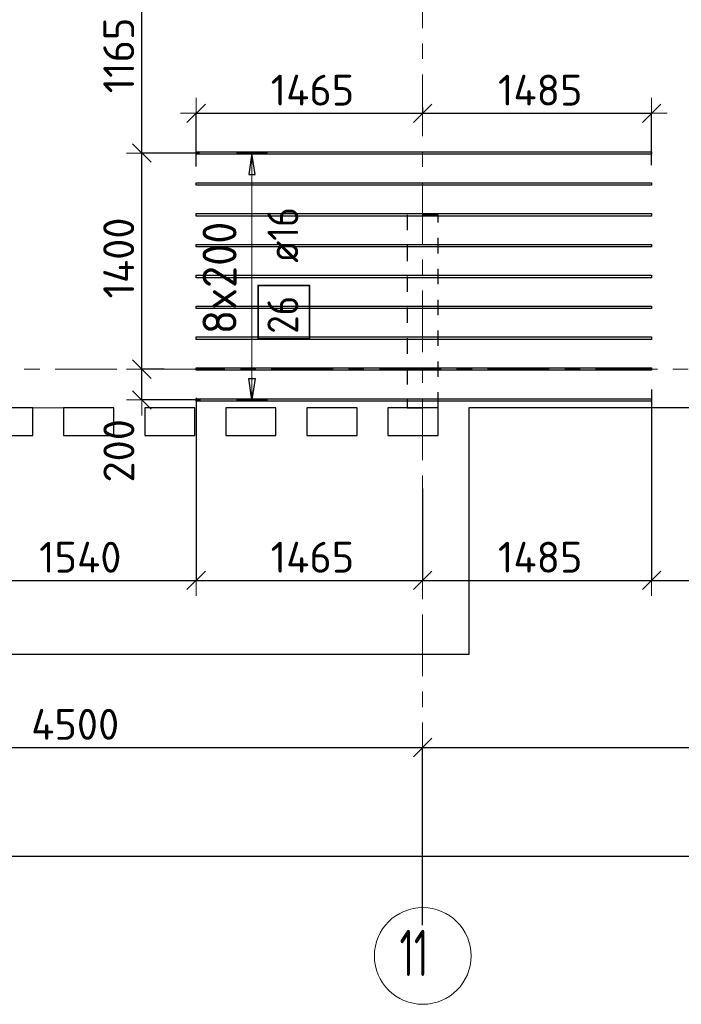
# Model space of a CAD drawing. Header units: metres. Extents: x -38 to 107, y -15 to 21.
# Tile 18 of 167: x 26 to 30, y -4 to 2. Entities that reach past the tile are written whole.
import ezdxf

# ---------------------------------------------------------------- set-up
doc = ezdxf.new("R2010")
doc.units = ezdxf.units.M
doc.header["$PDMODE"] = 65
for name, pattern in [('______11', [0.5, 0.4, -0.05, 0, -0.05]), ('______2', [0.0405, 0.03, -0.0105]), ('______5', [1.1, 0.8, -0.1, 0.1, -0.1])]:
    doc.linetypes.add(name, pattern=pattern)
for name, color, linetype, lineweight in [('XR$2$Осевая линия (1)', 7, '______5', 13), ('XR$2$Размерная линия (1)', 7, 'Continuous', 13), ('XR$4$Перекрытие (1)', 7, 'Continuous', 35), ('XR$4$Размерная линия (1)', 7, 'Continuous', 13)]:
    doc.layers.add(name, color=color, linetype=linetype, lineweight=lineweight)
doc.layers.add('XR$4$Арм.стержн.Доп. Арм верхн.зоны Х', color=7, linetype='Continuous', lineweight=35, true_color=0x8c8cff)
doc.layers.add('XR$6$Стена_ бетон несущ.', color=7, linetype='Continuous', lineweight=70, true_color=0xb4b496)
doc.styles.add('ISOCPEUR', font='txt')
doc.dimstyles.new('DIMSTYLE_3', dxfattribs={"dimtxt": 0.2, "dimasz": 0.2, "dimexe": 0, "dimexo": 0, "dimgap": 0.1, "dimtad": 2, "dimdec": 0, "dimlfac": 1000, "dimrnd": 5, "dimzin": 12, "dimdsep": 46, "dimtxsty": 'ISOCPEUR', "dimblk1": 'ALL_ML_STRICH', "dimblk2": 'ALL_ML_STRICH', "dimsah": 1, "dimcen": 0, "dimclrd": 7, "dimclre": 256, "dimclrt": 7, "dimadec": 0, "dimazin": 0, "dimtfac": 1, "dimtdec": 0, "dimtix": 1, "dimtmove": 2, "dimatfit": 3, "dimfxl": 0, "dimtzin": 0, "dimlwd": 0, "dimlwe": -3, "dimarcsym": 0})
doc.dimstyles.new('DIMSTYLE_33', dxfattribs={"dimtxt": 0.2, "dimasz": 0.2, "dimexe": 0, "dimexo": 0, "dimgap": 0.1, "dimtad": 2, "dimdec": 0, "dimlfac": 1000, "dimrnd": 5, "dimzin": 12, "dimdsep": 46, "dimtxsty": 'ISOCPEUR', "dimblk1": 'ALL_ML_STRICH', "dimblk2": 'ALL_ML_STRICH', "dimsah": 1, "dimcen": 0, "dimclrd": 7, "dimclre": 256, "dimclrt": 7, "dimadec": 0, "dimazin": 0, "dimtfac": 1, "dimtdec": 0, "dimtix": 1, "dimtmove": 2, "dimatfit": 3, "dimfxl": 0, "dimtvp": 1.2, "dimtzin": 0, "dimlwd": 0, "dimlwe": -3, "dimarcsym": 0})

# ---------------------------------------------------------------- blocks, each defined once
blk = doc.blocks.new('ALL_ML_STRICH')
at = {"color": 0, "linetype": 'ByBlock', "lineweight": -2}
for p, q in [((0, -0.5), (0, 0.5)), ((-1, 0), (0.5, 0)), ((-0.3, -0.3), (0.3, 0.3))]:
    blk.add_line(p, q, dxfattribs=at)
blk = doc.blocks.new('*D12')
at = {"layer": 'DEFPOINTS', "color": 7, "linetype": 'Continuous', "lineweight": 13, "transparency": 33554687}
for p in [(0.5, -3.1033), (0.5, -3.1563), (61.6, -3.1401)]:
    blk.add_point(p, dxfattribs=at)
at = {"layer": 'XR$2$Размерная линия (1)', "color": 9, "linetype": 'Continuous', "lineweight": -2, "true_color": 0xc7c7c7, "transparency": 33554687}
for p, q in [((0.5, -3.1233), (0.5, -3.1563)), ((61.6, -3.1563), (61.6, -3.1563))]:
    blk.add_line(p, q, dxfattribs=at)
at = {"layer": 'XR$2$Размерная линия (1)', "color": 7, "linetype": 'Continuous', "lineweight": -2, "transparency": 33554687}
blk.add_line((0.5, -3.1563), (61.6, -3.1563), dxfattribs=at)
at = {"layer": 'XR$2$Размерная линия (1)', "color": 7, "linetype": 'Continuous', "lineweight": 13, "transparency": 33554687, "xscale": 0.2, "yscale": 0.2, "zscale": 0.2, "rotation": 180}
blk.add_blockref('ALL_ML_STRICH', (0.5, -3.1563), dxfattribs=at)
at = {"layer": 'XR$2$Размерная линия (1)', "color": 7, "linetype": 'Continuous', "lineweight": 13, "transparency": 33554687, "xscale": 0.2, "yscale": 0.2, "zscale": 0.2}
blk.add_blockref('ALL_ML_STRICH', (61.6, -3.1563), dxfattribs=at)
at = {"layer": 'XR$2$Размерная линия (1)', "color": 7, "linetype": 'Continuous', "lineweight": 13, "transparency": 33554687, "insert": (31.1, -3.0063), "char_height": 0.2, "width": 1, "attachment_point": 5, "style": 'ISOCPEUR'}
blk.add_mtext('\\A1;{61100}', dxfattribs=at)
blk = doc.blocks.new('*D18')
at = {"layer": 'DEFPOINTS', "color": 7, "linetype": 'Continuous', "lineweight": 13, "transparency": 33554687}
for p in [(23.95, -2.452), (23.95, -3.5208), (28.45, -3.6233)]:
    blk.add_point(p, dxfattribs=at)
at = {"layer": 'XR$2$Размерная линия (1)', "color": 9, "linetype": 'Continuous', "lineweight": -2, "true_color": 0xc7c7c7, "transparency": 33554687}
for p, q in [((23.95, -3.5008), (23.95, -2.452)), ((28.45, -3.6033), (28.45, -2.452))]:
    blk.add_line(p, q, dxfattribs=at)
at = {"layer": 'XR$2$Размерная линия (1)', "color": 7, "linetype": 'Continuous', "lineweight": -2, "transparency": 33554687}
blk.add_line((23.95, -2.452), (28.45, -2.452), dxfattribs=at)
at = {"layer": 'XR$2$Размерная линия (1)', "color": 7, "linetype": 'Continuous', "lineweight": 13, "transparency": 33554687, "xscale": 0.2, "yscale": 0.2, "zscale": 0.2, "rotation": 180}
blk.add_blockref('ALL_ML_STRICH', (23.95, -2.452), dxfattribs=at)
at = {"layer": 'XR$2$Размерная линия (1)', "color": 7, "linetype": 'Continuous', "lineweight": 13, "transparency": 33554687, "xscale": 0.2, "yscale": 0.2, "zscale": 0.2}
blk.add_blockref('ALL_ML_STRICH', (28.45, -2.452), dxfattribs=at)
at = {"layer": 'XR$2$Размерная линия (1)', "color": 7, "linetype": 'Continuous', "lineweight": 13, "transparency": 33554687, "insert": (26.2, -2.302), "char_height": 0.2, "width": 0.8, "attachment_point": 5, "style": 'ISOCPEUR'}
blk.add_mtext('\\A1;{4500}', dxfattribs=at)
blk = doc.blocks.new('*D19')
at = {"layer": 'DEFPOINTS', "color": 7, "linetype": 'Continuous', "lineweight": 13, "transparency": 33554687}
for p in [(28.45, -2.452), (32.55, -2.8016), (28.45, -3.6233)]:
    blk.add_point(p, dxfattribs=at)
at = {"layer": 'XR$2$Размерная линия (1)', "color": 9, "linetype": 'Continuous', "lineweight": -2, "true_color": 0xc7c7c7, "transparency": 33554687}
for p, q in [((28.45, -3.6033), (28.45, -2.452)), ((32.55, -2.7816), (32.55, -2.452))]:
    blk.add_line(p, q, dxfattribs=at)
at = {"layer": 'XR$2$Размерная линия (1)', "color": 7, "linetype": 'Continuous', "lineweight": -2, "transparency": 33554687}
blk.add_line((28.45, -2.452), (32.55, -2.452), dxfattribs=at)
at = {"layer": 'XR$2$Размерная линия (1)', "color": 7, "linetype": 'Continuous', "lineweight": 13, "transparency": 33554687, "xscale": 0.2, "yscale": 0.2, "zscale": 0.2, "rotation": 180}
blk.add_blockref('ALL_ML_STRICH', (28.45, -2.452), dxfattribs=at)
at = {"layer": 'XR$2$Размерная линия (1)', "color": 7, "linetype": 'Continuous', "lineweight": 13, "transparency": 33554687, "xscale": 0.2, "yscale": 0.2, "zscale": 0.2}
blk.add_blockref('ALL_ML_STRICH', (32.55, -2.452), dxfattribs=at)
at = {"layer": 'XR$2$Размерная линия (1)', "color": 7, "linetype": 'Continuous', "lineweight": 13, "transparency": 33554687, "insert": (30.52, -2.302), "char_height": 0.2, "width": 0.8, "attachment_point": 5, "style": 'ISOCPEUR'}
blk.add_mtext('\\A1;{4100}', dxfattribs=at)
blk = doc.blocks.new('*D283')
at = {"layer": 'DEFPOINTS', "color": 7, "linetype": 'Continuous', "lineweight": 13, "transparency": 33554687}
for p in [(28.45, 1.7147), (26.9829, 1.6579), (26.9829, 1.293)]:
    blk.add_point(p, dxfattribs=at)
at = {"layer": 'XR$4$Размерная линия (1)', "color": 9, "linetype": 'Continuous', "lineweight": -2, "true_color": 0xc7c7c7, "transparency": 33554687}
for p, q in [((28.45, 1.6947), (28.45, 1.6579)), ((26.9829, 1.313), (26.9829, 1.6579))]:
    blk.add_line(p, q, dxfattribs=at)
at = {"layer": 'XR$4$Размерная линия (1)', "color": 7, "linetype": 'Continuous', "lineweight": -2, "transparency": 33554687}
blk.add_line((26.9829, 1.6579), (28.45, 1.6579), dxfattribs=at)
at = {"layer": 'XR$4$Размерная линия (1)', "color": 7, "linetype": 'Continuous', "lineweight": 13, "transparency": 33554687, "xscale": 0.2, "yscale": 0.2, "zscale": 0.2, "rotation": 180}
blk.add_blockref('ALL_ML_STRICH', (26.9829, 1.6579), dxfattribs=at)
at = {"layer": 'XR$4$Размерная линия (1)', "color": 7, "linetype": 'Continuous', "lineweight": 13, "transparency": 33554687, "xscale": 0.2, "yscale": 0.2, "zscale": 0.2}
blk.add_blockref('ALL_ML_STRICH', (28.45, 1.6579), dxfattribs=at)
at = {"layer": 'XR$4$Размерная линия (1)', "color": 7, "linetype": 'Continuous', "lineweight": 13, "transparency": 33554687, "insert": (27.7364, 1.8079), "char_height": 0.2, "width": 0.8, "attachment_point": 5, "style": 'ISOCPEUR'}
blk.add_mtext('\\A1;{1465}', dxfattribs=at)
blk = doc.blocks.new('*D284')
at = {"layer": 'DEFPOINTS', "color": 7, "linetype": 'Continuous', "lineweight": 13, "transparency": 33554687}
for p in [(28.45, 1.7147), (28.45, 1.6579), (29.9329, 1.3011)]:
    blk.add_point(p, dxfattribs=at)
at = {"layer": 'XR$4$Размерная линия (1)', "color": 9, "linetype": 'Continuous', "lineweight": -2, "true_color": 0xc7c7c7, "transparency": 33554687}
for p, q in [((28.45, 1.6947), (28.45, 1.6579)), ((29.9329, 1.3211), (29.9329, 1.6579))]:
    blk.add_line(p, q, dxfattribs=at)
at = {"layer": 'XR$4$Размерная линия (1)', "color": 7, "linetype": 'Continuous', "lineweight": -2, "transparency": 33554687}
blk.add_line((28.45, 1.6579), (29.9329, 1.6579), dxfattribs=at)
at = {"layer": 'XR$4$Размерная линия (1)', "color": 7, "linetype": 'Continuous', "lineweight": 13, "transparency": 33554687, "xscale": 0.2, "yscale": 0.2, "zscale": 0.2, "rotation": 180}
blk.add_blockref('ALL_ML_STRICH', (28.45, 1.6579), dxfattribs=at)
at = {"layer": 'XR$4$Размерная линия (1)', "color": 7, "linetype": 'Continuous', "lineweight": 13, "transparency": 33554687, "xscale": 0.2, "yscale": 0.2, "zscale": 0.2}
blk.add_blockref('ALL_ML_STRICH', (29.9329, 1.6579), dxfattribs=at)
at = {"layer": 'XR$4$Размерная линия (1)', "color": 7, "linetype": 'Continuous', "lineweight": 13, "transparency": 33554687, "insert": (29.2114, 1.8079), "char_height": 0.2, "width": 0.8, "attachment_point": 5, "style": 'ISOCPEUR'}
blk.add_mtext('\\A1;{1485}', dxfattribs=at)
blk = doc.blocks.new('*D460')
at = {"layer": 'DEFPOINTS', "color": 7, "linetype": 'Continuous', "lineweight": 13, "transparency": 33554687}
for p in [(26.7968, 0), (26.6319, -0.1999), (27.032, -0.1999)]:
    blk.add_point(p, dxfattribs=at)
at = {"layer": 'XR$4$Размерная линия (1)', "color": 9, "linetype": 'Continuous', "lineweight": -2, "true_color": 0xc7c7c7, "transparency": 33554687}
for p, q in [((26.7768, 0), (26.6319, 0)), ((27.012, -0.1999), (26.6319, -0.1999))]:
    blk.add_line(p, q, dxfattribs=at)
at = {"layer": 'XR$4$Размерная линия (1)', "color": 7, "linetype": 'Continuous', "lineweight": -2, "transparency": 33554687}
blk.add_line((26.6319, -0.1999), (26.6319, 0), dxfattribs=at)
at = {"layer": 'XR$4$Размерная линия (1)', "color": 7, "linetype": 'Continuous', "lineweight": 13, "transparency": 33554687, "xscale": 0.2, "yscale": 0.2, "zscale": 0.2}
for p, rotation in [((26.6319, 0), 90), ((26.6319, -0.1999), 270)]:
    blk.add_blockref('ALL_ML_STRICH', p, dxfattribs=dict(at, rotation=rotation))
at = {"layer": 'XR$4$Размерная линия (1)', "color": 7, "linetype": 'Continuous', "lineweight": 13, "transparency": 33554687, "insert": (26.483, -0.5294), "char_height": 0.2, "width": 0.6, "attachment_point": 5, "rotation": 90, "style": 'ISOCPEUR'}
blk.add_mtext('\\A1;{200}', dxfattribs=at)
blk = doc.blocks.new('*D461')
at = {"layer": 'DEFPOINTS', "color": 7, "linetype": 'Continuous', "lineweight": 13, "transparency": 33554687}
for p in [(27.026, 1.4001), (26.6319, 0), (26.7968, 0)]:
    blk.add_point(p, dxfattribs=at)
at = {"layer": 'XR$4$Размерная линия (1)', "color": 9, "linetype": 'Continuous', "lineweight": -2, "true_color": 0xc7c7c7, "transparency": 33554687}
for p, q in [((27.006, 1.4001), (26.6319, 1.4001)), ((26.7768, 0), (26.6319, 0))]:
    blk.add_line(p, q, dxfattribs=at)
at = {"layer": 'XR$4$Размерная линия (1)', "color": 7, "linetype": 'Continuous', "lineweight": -2, "transparency": 33554687}
blk.add_line((26.6319, 0), (26.6319, 1.4001), dxfattribs=at)
at = {"layer": 'XR$4$Размерная линия (1)', "color": 7, "linetype": 'Continuous', "lineweight": 13, "transparency": 33554687, "xscale": 0.2, "yscale": 0.2, "zscale": 0.2}
for p, rotation in [((26.6319, 1.4001), 90), ((26.6319, 0), 270)]:
    blk.add_blockref('ALL_ML_STRICH', p, dxfattribs=dict(at, rotation=rotation))
at = {"layer": 'XR$4$Размерная линия (1)', "color": 7, "linetype": 'Continuous', "lineweight": 13, "transparency": 33554687, "insert": (26.4819, 0.72), "char_height": 0.2, "width": 0.8, "attachment_point": 5, "rotation": 90, "style": 'ISOCPEUR'}
blk.add_mtext('\\A1;{1400}', dxfattribs=at)
blk = doc.blocks.new('*D462')
at = {"layer": 'DEFPOINTS', "color": 7, "linetype": 'Continuous', "lineweight": 13, "transparency": 33554687}
for p in [(27.0169, 2.5652), (26.6319, 1.4001), (27.026, 1.4001)]:
    blk.add_point(p, dxfattribs=at)
at = {"layer": 'XR$4$Размерная линия (1)', "color": 9, "linetype": 'Continuous', "lineweight": -2, "true_color": 0xc7c7c7, "transparency": 33554687}
for p, q in [((26.9969, 2.5652), (26.6319, 2.5652)), ((27.006, 1.4001), (26.6319, 1.4001))]:
    blk.add_line(p, q, dxfattribs=at)
at = {"layer": 'XR$4$Размерная линия (1)', "color": 7, "linetype": 'Continuous', "lineweight": -2, "transparency": 33554687}
blk.add_line((26.6319, 1.4001), (26.6319, 2.5652), dxfattribs=at)
at = {"layer": 'XR$4$Размерная линия (1)', "color": 7, "linetype": 'Continuous', "lineweight": 13, "transparency": 33554687, "xscale": 0.2, "yscale": 0.2, "zscale": 0.2}
for p, rotation in [((26.6319, 2.5652), 90), ((26.6319, 1.4001), 270)]:
    blk.add_blockref('ALL_ML_STRICH', p, dxfattribs=dict(at, rotation=rotation))
at = {"layer": 'XR$4$Размерная линия (1)', "color": 7, "linetype": 'Continuous', "lineweight": 13, "transparency": 33554687, "insert": (26.4819, 2.0326), "char_height": 0.2, "width": 0.8, "attachment_point": 5, "rotation": 90, "style": 'ISOCPEUR'}
blk.add_mtext('\\A1;{1165}', dxfattribs=at)
blk = doc.blocks.new('*D568')
at = {"layer": 'DEFPOINTS', "color": 7, "linetype": 'Continuous', "lineweight": 13, "transparency": 33554687}
for p in [(25.4429, -0.1367), (26.9829, -0.1669), (25.4429, -1.369)]:
    blk.add_point(p, dxfattribs=at)
at = {"layer": 'XR$4$Размерная линия (1)', "color": 9, "linetype": 'Continuous', "lineweight": -2, "true_color": 0xc7c7c7, "transparency": 33554687}
for p, q in [((25.4429, -0.1567), (25.4429, -1.369)), ((26.9829, -0.1869), (26.9829, -1.369))]:
    blk.add_line(p, q, dxfattribs=at)
at = {"layer": 'XR$4$Размерная линия (1)', "color": 7, "linetype": 'Continuous', "lineweight": -2, "transparency": 33554687}
blk.add_line((25.4429, -1.369), (26.9829, -1.369), dxfattribs=at)
at = {"layer": 'XR$4$Размерная линия (1)', "color": 7, "linetype": 'Continuous', "lineweight": 13, "transparency": 33554687, "xscale": 0.2, "yscale": 0.2, "zscale": 0.2, "rotation": 180}
blk.add_blockref('ALL_ML_STRICH', (25.4429, -1.369), dxfattribs=at)
at = {"layer": 'XR$4$Размерная линия (1)', "color": 7, "linetype": 'Continuous', "lineweight": 13, "transparency": 33554687, "xscale": 0.2, "yscale": 0.2, "zscale": 0.2}
blk.add_blockref('ALL_ML_STRICH', (26.9829, -1.369), dxfattribs=at)
at = {"layer": 'XR$4$Размерная линия (1)', "color": 7, "linetype": 'Continuous', "lineweight": 13, "transparency": 33554687, "insert": (26.2329, -1.219), "char_height": 0.2, "width": 0.8, "attachment_point": 5, "style": 'ISOCPEUR'}
blk.add_mtext('\\A1;{1540}', dxfattribs=at)
blk = doc.blocks.new('*D569')
at = {"layer": 'DEFPOINTS', "color": 7, "linetype": 'Continuous', "lineweight": 13, "transparency": 33554687}
for p in [(26.9829, -0.1669), (28.45, -0.7547), (26.9829, -1.369)]:
    blk.add_point(p, dxfattribs=at)
at = {"layer": 'XR$4$Размерная линия (1)', "color": 9, "linetype": 'Continuous', "lineweight": -2, "true_color": 0xc7c7c7, "transparency": 33554687}
for p, q in [((26.9829, -0.1869), (26.9829, -1.369)), ((28.45, -0.7747), (28.45, -1.369))]:
    blk.add_line(p, q, dxfattribs=at)
at = {"layer": 'XR$4$Размерная линия (1)', "color": 7, "linetype": 'Continuous', "lineweight": -2, "transparency": 33554687}
blk.add_line((26.9829, -1.369), (28.45, -1.369), dxfattribs=at)
at = {"layer": 'XR$4$Размерная линия (1)', "color": 7, "linetype": 'Continuous', "lineweight": 13, "transparency": 33554687, "xscale": 0.2, "yscale": 0.2, "zscale": 0.2, "rotation": 180}
blk.add_blockref('ALL_ML_STRICH', (26.9829, -1.369), dxfattribs=at)
at = {"layer": 'XR$4$Размерная линия (1)', "color": 7, "linetype": 'Continuous', "lineweight": 13, "transparency": 33554687, "xscale": 0.2, "yscale": 0.2, "zscale": 0.2}
blk.add_blockref('ALL_ML_STRICH', (28.45, -1.369), dxfattribs=at)
at = {"layer": 'XR$4$Размерная линия (1)', "color": 7, "linetype": 'Continuous', "lineweight": 13, "transparency": 33554687, "insert": (27.7364, -1.219), "char_height": 0.2, "width": 0.8, "attachment_point": 5, "style": 'ISOCPEUR'}
blk.add_mtext('\\A1;{1465}', dxfattribs=at)
blk = doc.blocks.new('*D570')
at = {"layer": 'DEFPOINTS', "color": 7, "linetype": 'Continuous', "lineweight": 13, "transparency": 33554687}
for p in [(29.9329, -0.1123), (28.45, -0.7547), (28.45, -1.369)]:
    blk.add_point(p, dxfattribs=at)
at = {"layer": 'XR$4$Размерная линия (1)', "color": 9, "linetype": 'Continuous', "lineweight": -2, "true_color": 0xc7c7c7, "transparency": 33554687}
for p, q in [((29.9329, -0.1323), (29.9329, -1.369)), ((28.45, -0.7747), (28.45, -1.369))]:
    blk.add_line(p, q, dxfattribs=at)
at = {"layer": 'XR$4$Размерная линия (1)', "color": 7, "linetype": 'Continuous', "lineweight": -2, "transparency": 33554687}
blk.add_line((28.45, -1.369), (29.9329, -1.369), dxfattribs=at)
at = {"layer": 'XR$4$Размерная линия (1)', "color": 7, "linetype": 'Continuous', "lineweight": 13, "transparency": 33554687, "xscale": 0.2, "yscale": 0.2, "zscale": 0.2, "rotation": 180}
blk.add_blockref('ALL_ML_STRICH', (28.45, -1.369), dxfattribs=at)
at = {"layer": 'XR$4$Размерная линия (1)', "color": 7, "linetype": 'Continuous', "lineweight": 13, "transparency": 33554687, "xscale": 0.2, "yscale": 0.2, "zscale": 0.2}
blk.add_blockref('ALL_ML_STRICH', (29.9329, -1.369), dxfattribs=at)
at = {"layer": 'XR$4$Размерная линия (1)', "color": 7, "linetype": 'Continuous', "lineweight": 13, "transparency": 33554687, "insert": (29.2114, -1.219), "char_height": 0.2, "width": 0.8, "attachment_point": 5, "style": 'ISOCPEUR'}
blk.add_mtext('\\A1;{1485}', dxfattribs=at)
blk = doc.blocks.new('*D571')
at = {"layer": 'DEFPOINTS', "color": 7, "linetype": 'Continuous', "lineweight": 13, "transparency": 33554687}
for p in [(29.9329, -0.1123), (31.25, -0.192), (29.9329, -1.369)]:
    blk.add_point(p, dxfattribs=at)
at = {"layer": 'XR$4$Размерная линия (1)', "color": 9, "linetype": 'Continuous', "lineweight": -2, "true_color": 0xc7c7c7, "transparency": 33554687}
for p, q in [((29.9329, -0.1323), (29.9329, -1.369)), ((31.25, -0.212), (31.25, -1.369))]:
    blk.add_line(p, q, dxfattribs=at)
at = {"layer": 'XR$4$Размерная линия (1)', "color": 7, "linetype": 'Continuous', "lineweight": -2, "transparency": 33554687}
blk.add_line((29.9329, -1.369), (31.25, -1.369), dxfattribs=at)
at = {"layer": 'XR$4$Размерная линия (1)', "color": 7, "linetype": 'Continuous', "lineweight": 13, "transparency": 33554687, "xscale": 0.2, "yscale": 0.2, "zscale": 0.2, "rotation": 180}
blk.add_blockref('ALL_ML_STRICH', (29.9329, -1.369), dxfattribs=at)
at = {"layer": 'XR$4$Размерная линия (1)', "color": 7, "linetype": 'Continuous', "lineweight": 13, "transparency": 33554687, "xscale": 0.2, "yscale": 0.2, "zscale": 0.2}
blk.add_blockref('ALL_ML_STRICH', (31.25, -1.369), dxfattribs=at)
at = {"layer": 'XR$4$Размерная линия (1)', "color": 7, "linetype": 'Continuous', "lineweight": 13, "transparency": 33554687, "insert": (30.6414, -1.219), "char_height": 0.2, "width": 0.8, "attachment_point": 5, "style": 'ISOCPEUR'}
blk.add_mtext('\\A1;{1315}', dxfattribs=at)

msp = doc.modelspace()

# ---------------------------------------------------------------- linework, layer by layer
at = {"layer": 'XR$2$Осевая линия (1)', "color": 253, "linetype": '______11', "lineweight": 13, "true_color": 0xa0a0a0, "transparency": 33554687}
for p, q in [((28.45, -3.39), (28.45, 8.92)), ((-2.63, 0), (62.6, 0))]:
    msp.add_line(p, q, dxfattribs=at)
at = {"layer": 'XR$2$Осевая линия (1)', "color": 7, "linetype": 'Continuous', "lineweight": 13, "transparency": 33554687}
msp.add_circle((28.4509, -3.8029), 0.3134, dxfattribs=at)
at = {"layer": 'XR$4$Арм.стержн.Доп. Арм верхн.зоны Х', "color": 253, "linetype": 'Continuous', "lineweight": -3, "true_color": 0xa0a0a0, "transparency": 33554687}
for p, q in [((27.3449, 1.4001), (27.2449, 1.4001)), ((27.3449, 1.4001), (27.4449, 1.4001)), ((27.3449, -0.1999), (27.2449, -0.1999)), ((27.3449, -0.1999), (27.4449, -0.1999))]:
    msp.add_line(p, q, dxfattribs=at)
at = {"layer": 'XR$4$Арм.стержн.Доп. Арм верхн.зоны Х', "color": 7, "linetype": 'Continuous', "lineweight": 25, "transparency": 33554687}
for p, q in [((27.3449, 1.4001), (27.3249, 1.2601)), ((27.3649, 1.2601), (27.3449, 1.4001)), ((27.3249, 1.2601), (27.3649, 1.2601)), ((27.3449, -0.1999), (27.3249, -0.0599)), ((27.3249, -0.0599), (27.3649, -0.0599)), ((27.3649, -0.0599), (27.3449, -0.1999))]:
    msp.add_line(p, q, dxfattribs=at)
at = {"layer": 'XR$4$Арм.стержн.Доп. Арм верхн.зоны Х', "color": 7, "linetype": 'Continuous', "lineweight": 13, "transparency": 33554687}
for p, q in [((27.3449, 1.4001), (27.3449, 1.4001)), ((27.3449, -0.1999), (27.3449, 1.4001)), ((27.3449, -0.1999), (27.3449, -0.1999))]:
    msp.add_line(p, q, dxfattribs=at)
at = {"layer": 'XR$4$Арм.стержн.Доп. Арм верхн.зоны Х', "color": 7, "linetype": 'Continuous', "lineweight": 25, "transparency": 33554687}
for points in [[(29.9329, 1.3921), (26.9829, 1.3921), (26.9829, 1.4081), (29.9329, 1.4081), (29.9329, 1.3921)], [(29.9329, 1.1921), (26.9829, 1.1921), (26.9829, 1.2081), (29.9329, 1.2081), (29.9329, 1.1921)], [(29.9329, 0.9921), (26.9829, 0.9921), (26.9829, 1.0081), (29.9329, 1.0081), (29.9329, 0.9921)], [(29.9329, 0.7921), (26.9829, 0.7921), (26.9829, 0.8081), (29.9329, 0.8081), (29.9329, 0.7921)], [(29.9329, 0.5921), (26.9829, 0.5921), (26.9829, 0.6081), (29.9329, 0.6081), (29.9329, 0.5921)], [(29.9329, 0.3921), (26.9829, 0.3921), (26.9829, 0.4081), (29.9329, 0.4081), (29.9329, 0.3921)], [(29.9329, 0.1921), (26.9829, 0.1921), (26.9829, 0.2081), (29.9329, 0.2081), (29.9329, 0.1921)], [(29.9329, -0.0079), (26.9829, -0.0079), (26.9829, 0.0081), (29.9329, 0.0081), (29.9329, -0.0079)], [(29.9329, -0.2079), (26.9829, -0.2079), (26.9829, -0.1919), (29.9329, -0.1919), (29.9329, -0.2079)]]:
    msp.add_lwpolyline(points, dxfattribs=at)
at = {"layer": 'XR$4$Арм.стержн.Доп. Арм верхн.зоны Х', "color": 7, "linetype": 'Continuous', "lineweight": 35, "transparency": 33554687}
msp.add_lwpolyline([(27.7183, 0.1962), (27.7183, 0.5428), (27.3849, 0.5428), (27.3849, 0.1962), (27.7183, 0.1962)], dxfattribs=at)
at = {"layer": 'XR$4$Перекрытие (1)', "color": 7, "linetype": 'Continuous', "lineweight": 25, "transparency": 33554687}
for p, q in [((25.925, -0.2499), (19.55, -0.2498)), ((25.925, -0.4298), (25.925, -0.2499)), ((26.125, -0.2499), (26.125, -0.4298)), ((26.45, -0.2499), (26.125, -0.2499)), ((26.45, -0.4298), (26.45, -0.2499)), ((26.65, -0.2499), (26.65, -0.4298)), ((26.975, -0.2499), (26.65, -0.2499)), ((26.975, -0.4298), (26.975, -0.2499)), ((27.175, -0.2499), (27.175, -0.4298)), ((27.5, -0.2499), (27.175, -0.2499)), ((27.5, -0.4298), (27.5, -0.2499)), ((27.7, -0.2499), (27.7, -0.4298)), ((28.025, -0.2499), (27.7, -0.2499)), ((28.025, -0.4298), (28.025, -0.2499)), ((28.225, -0.2499), (28.225, -0.4298)), ((28.55, -0.2499), (28.225, -0.2499)), ((28.55, -0.4298), (28.55, -0.2499)), ((28.75, -0.2499), (28.75, -0.5099)), ((32.675, -0.25), (28.75, -0.2499)), ((25.6, -0.4298), (25.925, -0.4298)), ((26.125, -0.4298), (26.45, -0.4298)), ((26.65, -0.4298), (26.975, -0.4298)), ((27.175, -0.4298), (27.5, -0.4298)), ((27.7, -0.4298), (28.025, -0.4298)), ((28.225, -0.4298), (28.55, -0.4298)), ((28.75, -0.5099), (28.75, -1.8498)), ((28.75, -1.8498), (25.4, -1.8498))]:
    msp.add_line(p, q, dxfattribs=at)
at = {"layer": 'XR$4$Перекрытие (1)', "color": 7, "linetype": '______2', "lineweight": 18, "transparency": 33554687}
for p, q in [((25.925, -0.2499), (26.125, -0.2499)), ((26.125, -0.2499), (25.925, -0.2499))]:
    msp.add_line(p, q, dxfattribs=at)
at = {"layer": 'XR$6$Стена_ бетон несущ.', "color": 253, "linetype": '______2', "lineweight": -3, "true_color": 0xa0a0a0, "transparency": 33554687}
for p, q in [((28.55, 1), (28.35, 1)), ((28.35, 1), (28.35, -0.25)), ((28.55, -0.25), (28.55, 1)), ((28.35, -0.25), (28.55, -0.25))]:
    msp.add_line(p, q, dxfattribs=at)

# ---------------------------------------------------------------- texts
at = {"layer": 'XR$2$Осевая линия (1)', "color": 7, "linetype": 'Continuous', "lineweight": 13, "transparency": 33554687, "insert": (28.3009, -3.9334), "char_height": 0.3, "width": 0.39375, "attachment_point": 7, "style": 'ISOCPEUR'}
msp.add_mtext('\\W0.62;11', dxfattribs=at)
at = {"layer": 'XR$4$Арм.стержн.Доп. Арм верхн.зоны Х', "color": 7, "linetype": 'Continuous', "lineweight": 25, "transparency": 33554687, "char_height": 0.2, "attachment_point": 7, "rotation": 90, "style": 'ISOCPEUR'}
for s, insert, width in [('\\W0.89; ø16 ', (27.6449, 0.5762), 0.749105), ('\\W0.87;26', (27.6449, 0.2295), 0.367208)]:
    msp.add_mtext(s, dxfattribs=dict(at, insert=insert, width=width))
at = {"layer": 'XR$4$Арм.стержн.Доп. Арм верхн.зоны Х', "color": 7, "linetype": 'Continuous', "lineweight": 13, "transparency": 33554687, "insert": (27.2449, 0.2261), "char_height": 0.22, "width": 0.873359, "attachment_point": 7, "rotation": 90, "style": 'ISOCPEUR'}
msp.add_mtext('\\W0.95;8x200', dxfattribs=at)

# ---------------------------------------------------------------- dimensions: what is measured, and where the dimension line sits
at = {"layer": 'XR$2$Размерная линия (1)', "color": 7, "linetype": 'Continuous', "lineweight": 13, "transparency": 33554687}
for base, p1, p2, picture, middle in [((28.45, -2.452), (23.95, -3.5008), (28.45, -3.6033), '*D18', (26.2, -2.302)), ((32.55, -2.452), (28.45, -3.6033), (32.55, -2.7816), '*D19', (30.52, -2.302)), ((61.6, -3.1563), (0.5, -3.1233), (61.6, -3.1563), '*D12', (31.1, -3.0063))]:
    dim = msp.add_linear_dim(base=base, p1=p1, p2=p2, dimstyle='DIMSTYLE_3', override={"dimpost": '<>', "dimclrd": 7, "dimclre": 9, "dimclrt": 7, "dimlwd": 0, "dimlwe": 65533}, dxfattribs=at)
    dim.commit()
    dim.dimension.update_dxf_attribs({"geometry": picture, "text_midpoint": middle, "dimtype": 160})
at = {"layer": 'XR$4$Размерная линия (1)', "color": 7, "linetype": 'Continuous', "lineweight": 13, "transparency": 33554687}
for base, p1, p2, dimstyle, picture, middle in [((26.6319, 2.5652), (27.006, 1.4001), (26.9969, 2.5652), 'DIMSTYLE_3', '*D462', (26.4819, 2.0326)), ((26.6319, 1.4001), (26.7768, 0), (27.006, 1.4001), 'DIMSTYLE_3', '*D461', (26.4819, 0.72)), ((26.6319, 0), (27.012, -0.1999), (26.7768, 0), 'DIMSTYLE_33', '*D460', (26.483, -0.5294))]:
    dim = msp.add_linear_dim(base=base, p1=p1, p2=p2, angle=90, dimstyle=dimstyle, override={"dimpost": '<>', "dimclrd": 7, "dimclre": 9, "dimclrt": 7, "dimlwd": 0, "dimlwe": 65533}, dxfattribs=at)
    dim.commit()
    dim.dimension.update_dxf_attribs({"geometry": picture, "text_midpoint": middle, "dimtype": 160})
for base, p1, p2, picture, middle in [((28.45, 1.6579), (26.9829, 1.313), (28.45, 1.6947), '*D283', (27.7364, 1.8079)), ((29.9329, 1.6579), (28.45, 1.6947), (29.9329, 1.3211), '*D284', (29.2114, 1.8079)), ((29.9329, -1.369), (28.45, -0.7747), (29.9329, -0.1323), '*D570', (29.2114, -1.219)), ((31.25, -1.369), (29.9329, -0.1323), (31.25, -0.212), '*D571', (30.6414, -1.219)), ((26.9829, -1.369), (25.4429, -0.1567), (26.9829, -0.1869), '*D568', (26.2329, -1.219)), ((28.45, -1.369), (26.9829, -0.1869), (28.45, -0.7747), '*D569', (27.7364, -1.219))]:
    dim = msp.add_linear_dim(base=base, p1=p1, p2=p2, dimstyle='DIMSTYLE_3', override={"dimpost": '<>', "dimclrd": 7, "dimclre": 9, "dimclrt": 7, "dimlwd": 0, "dimlwe": 65533}, dxfattribs=at)
    dim.commit()
    dim.dimension.update_dxf_attribs({"geometry": picture, "text_midpoint": middle, "dimtype": 160})

doc.saveas('drawing.dxf')
